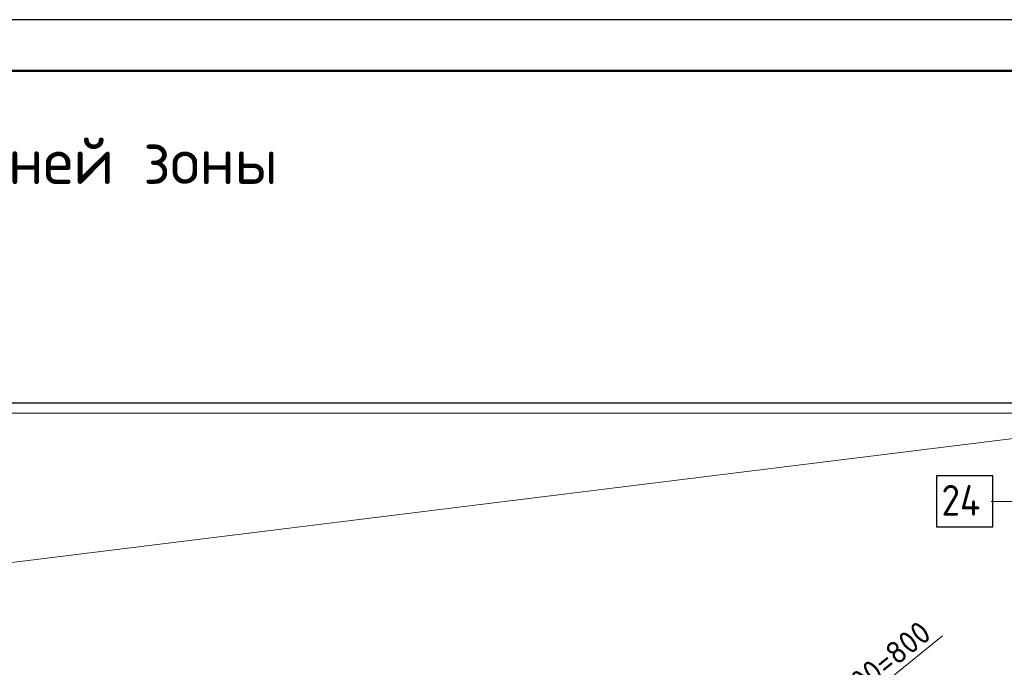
# Model space of a CAD drawing. Header units: millimetres. Extents: x 0 to 42000, y -76 to 29700.
# Tile 13 of 16: x 15164 to 24779, y 23382 to 29700. Entities that reach past the tile are written whole.
import ezdxf

# ---------------------------------------------------------------- set-up
doc = ezdxf.new("R2010")
doc.units = ezdxf.units.MM
for name, color, linetype, lineweight in [('Standard', 7, 'Continuous', 25), ('Позиционная метка номер позиции', 7, 'Continuous', 13), ('Размерная линия_ общее', 7, 'Continuous', 13), ('Текст_ общее', 7, 'Continuous', 25)]:
    doc.layers.add(name, color=color, linetype=linetype, lineweight=lineweight)
doc.styles.add('ISOCPEUR', font='txt')

msp = doc.modelspace()

# ---------------------------------------------------------------- linework, layer by layer
at = {"color": 7, "linetype": 'Continuous', "lineweight": 25, "transparency": 33554687}
msp.add_lwpolyline([(24115.5, 24751.4), (24665.5, 24751.4), (24665.5, 25251.4), (24115.5, 25251.4), (24115.5, 24751.4)], dxfattribs=at)
at = {"layer": 'Standard', "color": 7, "linetype": 'Continuous', "lineweight": 25, "transparency": 33554687}
msp.add_lwpolyline([(0, 0), (42000, 0), (42000, 29700), (0, 29700), (0, 0)], close=True, dxfattribs=at)
at = {"layer": 'Standard', "color": 7, "linetype": 'Continuous', "lineweight": 50, "transparency": 33554687}
msp.add_lwpolyline([(2000, 29200), (41500, 29200), (41500, 500), (2000, 500), (2000, 29200)], close=True, dxfattribs=at)
at = {"layer": 'Standard', "color": 7, "linetype": 'Continuous', "lineweight": 13, "transparency": 33554687}
for points in [[(41500, 29200), (2000, 29200), (2000, 6000), (41500, 6000), (41500, 29200)], [(5829.1, 9232), (37172.1, 9232), (37172.1, 27137.9), (4829.1, 23137.9), (5829.1, 9232)], [(6828.7, 9232), (37172.1, 9232), (37172.1, 25860.3), (6828.7, 25860.3), (6828.7, 9232)]]:
    msp.add_lwpolyline(points, dxfattribs=at)
at = {"layer": 'Standard', "color": 254, "linetype": 'Continuous', "lineweight": 25, "true_color": 0xc4c4ff, "transparency": 33554687}
msp.add_lwpolyline([(6728.7, 9132), (37272.1, 9132), (37272.1, 25960.3), (6728.7, 25960.3), (6728.7, 9132)], dxfattribs=at)
at = {"layer": 'Позиционная метка номер позиции', "color": 7, "linetype": 'Continuous', "lineweight": 13, "transparency": 33554687}
msp.add_line((28469.5, 25001.4), (24650.5, 25001.4), dxfattribs=at)
at = {"layer": 'Позиционная метка номер позиции', "color": 251, "linetype": 'Continuous', "lineweight": 13, "true_color": 0x656565, "transparency": 33554687}
msp.add_line((23007.8, 22743.8), (24173.5, 23687.8), dxfattribs=at)

# ---------------------------------------------------------------- texts
at = {"color": 7, "linetype": 'Continuous', "lineweight": 13, "transparency": 33554687, "insert": (24165.5, 24861.4), "char_height": 300, "width": 581.99, "attachment_point": 7, "style": 'ISOCPEUR'}
msp.add_mtext('\\W0.88;24', dxfattribs=at)
at = {"layer": 'Размерная линия_ общее', "color": 251, "linetype": 'Continuous', "lineweight": 25, "true_color": 0x656565, "transparency": 33554687, "insert": (23060.2, 22850.7), "char_height": 220, "width": 1513.517, "attachment_point": 7, "rotation": 39, "style": 'ISOCPEUR'}
msp.add_mtext('\\W0.97;4х200=800', dxfattribs=at)
at = {"layer": 'Текст_ общее', "color": 7, "linetype": 'Continuous', "lineweight": 50, "transparency": 33554687, "insert": (3000, 27975), "char_height": 450, "width": 14861.413, "attachment_point": 7, "style": 'ISOCPEUR'}
msp.add_mtext('\\W0.99;Схема дополнительного армирования верхней зоны', dxfattribs=at)

doc.saveas('drawing.dxf')
